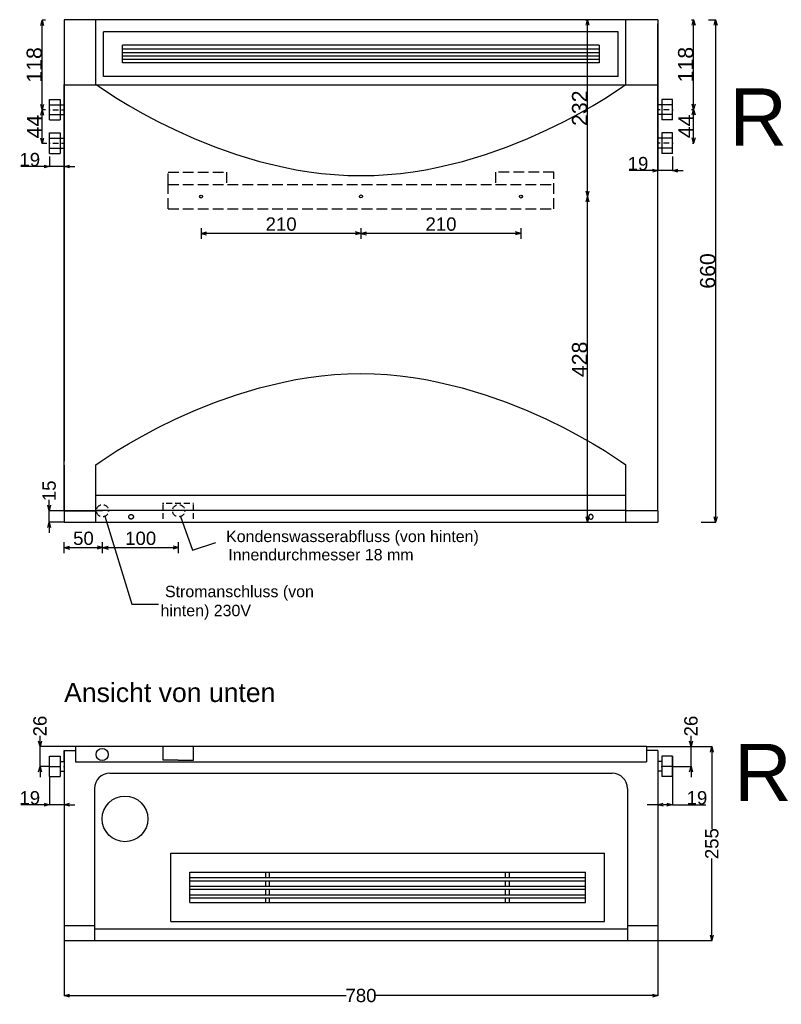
# Model space of a CAD drawing. Extents: x -655 to 2542, y -634 to 2168.
# Tile 2 of 4: x -58 to 942, y -634 to 660. Entities that reach past the tile are written whole.
import ezdxf

# ---------------------------------------------------------------- set-up
doc = ezdxf.new("R2010")
doc.units = 0
doc.header["$MEASUREMENT"] = 0
doc.linetypes.add('Achse', pattern=[11.5, 0, -4, 7.5, 0])
doc.linetypes.add('Hidden Line', pattern=[19.5611, 14.1111, -5.45])
for name, color, linetype in [('Desky', 7, 'Continuous'), ('Kóty délkové', 7, 'Continuous'), ('Křivky', 7, 'Continuous'), ('Nábytek a zařízení', 7, 'Continuous'), ('Oblouky a kružnice', 7, 'Continuous'), ('Popisky', 7, 'Continuous'), ('Střechy', 7, 'Continuous'), ('Textové bloky', 7, 'Continuous'), ('Zdi', 7, 'Continuous'), ('Čáry', 7, 'Continuous')]:
    doc.layers.add(name, color=color, linetype=linetype)
doc.styles.add('GENERATED_STYLE_1', font='ARIAL.ttf')
doc.styles.get("Standard").update_dxf_attribs({"font": 'txt', "bigfont": 'BIGFONT.SHX'})
doc.dimstyles.new('Dimstyle_300', dxfattribs={"dimtxt": 17.5, "dimasz": 7.125, "dimexe": 0.18, "dimexo": 0, "dimgap": 0.09, "dimtad": 1, "dimdec": 0, "dimzin": 0, "dimdsep": 46, "dimtxsty": 'GENERATED_STYLE_1', "dimblk": 'ARROWHEAD_3', "dimblk1": 'ARROWHEAD_3', "dimblk2": 'ARROWHEAD_3', "dimcen": 0.09, "dimclrd": 7, "dimclre": 7, "dimclrt": 7, "dimazin": 0, "dimtfac": 1, "dimtdec": 4, "dimtmove": 0, "dimatfit": 0, "dimfxl": 1, "dimtolj": 1, "dimtzin": 0, "dimarcsym": 0})
doc.dimstyles.new('Dimstyle_30F', dxfattribs={"dimtxt": 17.5, "dimasz": 7.125, "dimexe": 0.18, "dimexo": 0, "dimgap": 0.09, "dimtad": 1, "dimdec": 0, "dimzin": 0, "dimdsep": 46, "dimtxsty": 'GENERATED_STYLE_1', "dimblk": 'ARROWHEAD_3', "dimblk1": 'ARROWHEAD_3', "dimblk2": 'ARROWHEAD_3', "dimcen": 0.09, "dimclrd": 218, "dimclre": 218, "dimclrt": 7, "dimazin": 0, "dimtfac": 1, "dimtdec": 4, "dimtmove": 0, "dimatfit": 0, "dimfxl": 1, "dimtolj": 1, "dimtzin": 0, "dimarcsym": 0})
doc.dimstyles.new('Dimstyle_52E', dxfattribs={"dimtxt": 0.18, "dimasz": 9.12, "dimexe": 0.18, "dimexo": 0.0625, "dimgap": 0.09, "dimtad": 0, "dimtih": 1, "dimtoh": 1, "dimdec": 4, "dimzin": 0, "dimdsep": 46, "dimtxsty": 'Standard', "dimcen": 0.09, "dimadec": 0, "dimazin": 0, "dimtfac": 1, "dimtdec": 4, "dimtmove": 0, "dimatfit": 0, "dimldrblk": 'ARROWHEAD_5', "dimfxl": 1, "dimtolj": 1, "dimtzin": 0, "dimarcsym": 0})
doc.dimstyles.new('Peter', dxfattribs={"dimtxt": 20, "dimasz": 7.125, "dimexe": 0.18, "dimexo": 0, "dimgap": 0.09, "dimtad": 1, "dimdec": 0, "dimzin": 0, "dimdsep": 46, "dimtxsty": 'GENERATED_STYLE_1', "dimblk": 'ARROWHEAD_3', "dimblk1": 'ARROWHEAD_3', "dimblk2": 'ARROWHEAD_3', "dimcen": 0.09, "dimclrd": 7, "dimclre": 7, "dimclrt": 7, "dimazin": 0, "dimtfac": 1, "dimtdec": 4, "dimtmove": 0, "dimatfit": 0, "dimfxl": 1, "dimtolj": 1, "dimtzin": 0, "dimarcsym": 0})

# ---------------------------------------------------------------- blocks, each defined once
blk = doc.blocks.new('SPLINE_1', base_point=(3256, 21306.1))
at = {"layer": 'Křivky', "color": 7, "linetype": 'Continuous'}
blk.add_lwpolyline([(3256, 21306.1), (3263.3, 21311.3), (3284.1, 21324.9), (3299.1, 21334), (3316.9, 21344.1), (3337.3, 21354.9), (3360.1, 21366.1), (3385, 21377.3), (3412, 21388.2), (3440.7, 21398.3), (3471, 21407.4), (3502.7, 21415.1), (3519, 21418.3), (3535.6, 21421), (3552.5, 21423.2), (3569.5, 21424.8), (3586.8, 21425.8), (3604.2, 21426.1), (3621.6, 21425.8), (3638.9, 21424.8), (3655.9, 21423.2), (3672.8, 21421), (3689.4, 21418.3), (3705.7, 21415.1), (3737.4, 21407.4), (3767.7, 21398.3), (3796.4, 21388.2), (3823.4, 21377.3), (3848.3, 21366.1), (3871.1, 21354.9), (3891.5, 21344.1), (3909.3, 21334), (3924.3, 21324.9), (3945.1, 21311.3), (3952.4, 21306.1)], dxfattribs=at)
blk = doc.blocks.new('SPLINE_2', base_point=(3256, 21805.5))
at = {"layer": 'Křivky', "color": 7, "linetype": 'Continuous'}
blk.add_lwpolyline([(3256, 21805.5), (3263.3, 21800.3), (3284.1, 21786.7), (3299.1, 21777.6), (3316.9, 21767.5), (3337.3, 21756.6), (3360.1, 21745.5), (3385, 21734.3), (3412, 21723.4), (3440.7, 21713.3), (3471, 21704.2), (3502.7, 21696.5), (3519, 21693.3), (3535.6, 21690.6), (3552.5, 21688.4), (3569.5, 21686.8), (3586.8, 21685.8), (3604.2, 21685.5), (3621.6, 21685.8), (3638.9, 21686.8), (3655.9, 21688.4), (3672.8, 21690.6), (3689.4, 21693.3), (3705.7, 21696.5), (3737.4, 21704.2), (3767.7, 21713.3), (3796.4, 21723.4), (3823.4, 21734.3), (3848.3, 21745.5), (3871.1, 21756.6), (3891.5, 21767.5), (3909.3, 21777.6), (3924.3, 21786.7), (3945.1, 21800.3), (3952.4, 21805.5)], dxfattribs=at)
blk = doc.blocks.new('ARROWHEAD_3')
at = {"color": 0, "linetype": 'Continuous'}
blk.add_line((0, 0), (-1, 0), dxfattribs=at)
blk.add_lwpolyline([(-1, 0.2679), (0, 0), (-1, -0.2679)], dxfattribs=at)
blk = doc.blocks.new('*D324')
at = {"layer": 'Defpoints', "color": 0}
for p in [(-19.6, 15), (50.5, 15), (0, 0)]:
    blk.add_point(p, dxfattribs=at)
at = {"layer": 'Kóty délkové', "color": 218, "linetype": 'Continuous', "lineweight": -2}
for p, q in [((-19.6, 22.1), (-19.6, 29.3)), ((50.5, 15), (-19.8, 15)), ((-19.6, 0), (-19.6, 15)), ((0, 0), (-19.8, 0)), ((-19.6, 0), (-19.6, -14.2))]:
    blk.add_line(p, q, dxfattribs=at)
at = {"layer": 'Kóty délkové', "color": 218, "lineweight": -2, "xscale": 7.124999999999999, "yscale": 7.124999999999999, "zscale": 7.124999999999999}
for p, rotation in [((-19.6, 15), 269.9999999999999), ((-19.6, 0), 89.99999999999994)]:
    blk.add_blockref('ARROWHEAD_3', p, dxfattribs=dict(at, rotation=rotation))
at = {"layer": 'Kóty délkové', "color": 7, "linetype": 'Continuous', "insert": (-19.6, 41.1), "char_height": 17.5, "attachment_point": 5, "rotation": 90, "style": 'GENERATED_STYLE_1'}
blk.add_mtext('\\A1;15', dxfattribs=at)
blk = doc.blocks.new('*D6')
at = {"layer": 'Kóty délkové', "color": 218, "linetype": 'Continuous'}
for p, q in [((3214.4, 21190.4), (3214.4, 21204.5)), ((3214.4, 21197.5), (3221.7, 21199.4)), ((3214.4, 21197.5), (3264.9, 21197.5)), ((3214.4, 21197.5), (3221.7, 21195.5)), ((3264.9, 21197.5), (3257.7, 21199.4)), ((3264.9, 21197.5), (3257.7, 21195.5))]:
    blk.add_line(p, q, dxfattribs=at)
at = {"layer": 'Kóty délkové', "color": 7, "style": 'GENERATED_STYLE_1', "oblique": 0}
blk.add_text('50', height=17.5, dxfattribs=at).set_placement((3226.2, 21201))
blk = doc.blocks.new('*D7')
at = {"layer": 'Kóty délkové', "color": 218, "linetype": 'Continuous'}
for p, q in [((3214.4, 21197.5), (3264.9, 21197.5)), ((3264.9, 21197.5), (3257.7, 21199.4)), ((3264.9, 21197.5), (3257.7, 21195.5)), ((3264.9, 21190.4), (3264.9, 21204.5)), ((3264.9, 21197.5), (3272.1, 21199.4)), ((3264.9, 21197.5), (3364.9, 21197.5)), ((3264.9, 21197.5), (3272.1, 21195.5)), ((3364.9, 21197.5), (3357.7, 21199.4)), ((3364.9, 21197.5), (3357.7, 21195.5)), ((3364.9, 21190.4), (3364.9, 21204.5))]:
    blk.add_line(p, q, dxfattribs=at)
at = {"layer": 'Kóty délkové', "color": 7, "style": 'GENERATED_STYLE_1', "oblique": 0}
blk.add_text('100', height=17.5, dxfattribs=at).set_placement((3294.6, 21201))
blk = doc.blocks.new('*D325')
at = {"layer": 'Defpoints', "color": 0}
for p in [(765, -295), (850.9, -295), (780, -550)]:
    blk.add_point(p, dxfattribs=at)
at = {"layer": 'Kóty délkové', "color": 7, "linetype": 'Continuous', "lineweight": -2}
for p, q in [((765, -295), (851.1, -295)), ((850.9, -302.1), (850.9, -402.9)), ((850.9, -542.9), (850.9, -442.1)), ((780, -550), (851.1, -550))]:
    blk.add_line(p, q, dxfattribs=at)
at = {"layer": 'Kóty délkové', "color": 7, "lineweight": -2, "xscale": 7.124999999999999, "yscale": 7.124999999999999, "zscale": 7.124999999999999}
for p, rotation in [((850.9, -295), 89.99999999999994), ((850.9, -550), 269.9999999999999)]:
    blk.add_blockref('ARROWHEAD_3', p, dxfattribs=dict(at, rotation=rotation))
at = {"layer": 'Kóty délkové', "color": 7, "linetype": 'Continuous', "insert": (850.9, -422.5), "char_height": 17.5, "attachment_point": 5, "rotation": 90, "style": 'GENERATED_STYLE_1'}
blk.add_mtext('\\A1;255', dxfattribs=at)
blk = doc.blocks.new('*D326')
at = {"layer": 'Defpoints', "color": 0}
for p in [(0, -550), (780, -550), (780, -622.2)]:
    blk.add_point(p, dxfattribs=at)
at = {"layer": 'Kóty délkové', "color": 7, "linetype": 'Continuous', "lineweight": -2}
for p, q in [((0, -550), (0, -622.4)), ((780, -550), (780, -622.4)), ((7.1, -622.2), (370.7, -622.2)), ((772.9, -622.2), (409.3, -622.2))]:
    blk.add_line(p, q, dxfattribs=at)
at = {"layer": 'Kóty délkové', "color": 7, "lineweight": -2, "xscale": 7.124999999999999, "yscale": 7.124999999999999, "zscale": 7.124999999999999}
for p, rotation in [((0, -622.2), 179.9999999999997), ((780, -622.2), 359.9999999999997)]:
    blk.add_blockref('ARROWHEAD_3', p, dxfattribs=dict(at, rotation=rotation))
at = {"layer": 'Kóty délkové', "color": 7, "linetype": 'Continuous', "insert": (390, -622.2), "char_height": 17.5, "attachment_point": 5, "style": 'GENERATED_STYLE_1'}
blk.add_mtext('\\A1;780', dxfattribs=at)
blk = doc.blocks.new('*D329')
at = {"layer": 'Defpoints', "color": 0}
for p in [(0, 660), (-19, 480.5), (-19, 467.3)]:
    blk.add_point(p, dxfattribs=at)
at = {"layer": 'Kóty délkové', "color": 7, "linetype": 'Continuous', "lineweight": -2}
for p, q in [((0, 660), (0, 467.1)), ((-19, 480.5), (-19, 467.1)), ((-19, 467.3), (-56.9, 467.3)), ((0, 467.3), (-19, 467.3)), ((0, 467.3), (14.3, 467.3))]:
    blk.add_line(p, q, dxfattribs=at)
at = {"layer": 'Kóty délkové', "color": 7, "lineweight": -2, "xscale": 7.124999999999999, "yscale": 7.124999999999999, "zscale": 7.124999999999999}
blk.add_blockref('ARROWHEAD_3', (-19, 467.3), dxfattribs=at)
at = {"layer": 'Kóty délkové', "color": 7, "lineweight": -2, "xscale": 7.124999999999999, "yscale": 7.124999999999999, "zscale": 7.124999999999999, "rotation": 180}
blk.add_blockref('ARROWHEAD_3', (0, 467.3), dxfattribs=at)
at = {"layer": 'Kóty délkové', "color": 7, "linetype": 'Continuous', "insert": (-45.1, 476.3), "char_height": 17.5, "attachment_point": 5, "style": 'GENERATED_STYLE_1'}
blk.add_mtext('\\A1;19', dxfattribs=at)
blk = doc.blocks.new('*D330')
at = {"layer": 'Defpoints', "color": 0}
for p in [(780, 660), (799, 480.5), (780, 462)]:
    blk.add_point(p, dxfattribs=at)
at = {"layer": 'Kóty délkové', "color": 7, "linetype": 'Continuous', "lineweight": -2}
for p, q in [((780, 660), (780, 461.8)), ((799, 480.5), (799, 461.8)), ((780, 462), (742.1, 462)), ((799, 462), (780, 462)), ((799, 462), (813.2, 462))]:
    blk.add_line(p, q, dxfattribs=at)
at = {"layer": 'Kóty délkové', "color": 7, "lineweight": -2, "xscale": 7.124999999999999, "yscale": 7.124999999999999, "zscale": 7.124999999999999}
blk.add_blockref('ARROWHEAD_3', (780, 462), dxfattribs=at)
at = {"layer": 'Kóty délkové', "color": 7, "lineweight": -2, "xscale": 7.124999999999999, "yscale": 7.124999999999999, "zscale": 7.124999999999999, "rotation": 180}
blk.add_blockref('ARROWHEAD_3', (799, 462), dxfattribs=at)
at = {"layer": 'Kóty délkové', "color": 7, "linetype": 'Continuous', "insert": (753.9, 471), "char_height": 17.5, "attachment_point": 5, "style": 'GENERATED_STYLE_1'}
blk.add_mtext('\\A1;19', dxfattribs=at)
blk = doc.blocks.new('*D331')
at = {"layer": 'Defpoints', "color": 0}
for p in [(765, -295), (823.5, -295), (799, -321)]:
    blk.add_point(p, dxfattribs=at)
at = {"layer": 'Kóty délkové', "color": 7, "linetype": 'Continuous', "lineweight": -2}
for p, q in [((823.5, -287.9), (823.5, -280.8)), ((765, -295), (823.7, -295)), ((823.5, -321), (823.5, -295)), ((799, -321), (823.7, -321)), ((823.5, -321), (823.5, -335.3))]:
    blk.add_line(p, q, dxfattribs=at)
at = {"layer": 'Kóty délkové', "color": 7, "lineweight": -2, "xscale": 7.124999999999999, "yscale": 7.124999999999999, "zscale": 7.124999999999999}
for p, rotation in [((823.5, -295), 270), ((823.5, -321), 90)]:
    blk.add_blockref('ARROWHEAD_3', p, dxfattribs=dict(at, rotation=rotation))
at = {"layer": 'Kóty délkové', "color": 7, "linetype": 'Continuous', "insert": (823.5, -268), "char_height": 17.5, "attachment_point": 5, "rotation": 90, "style": 'GENERATED_STYLE_1'}
blk.add_mtext('\\A1;26', dxfattribs=at)
blk = doc.blocks.new('*D332')
at = {"layer": 'Defpoints', "color": 0}
for p in [(-31.6, -295), (15, -295), (-19, -321)]:
    blk.add_point(p, dxfattribs=at)
at = {"layer": 'Kóty délkové', "color": 7, "linetype": 'Continuous', "lineweight": -2}
for p, q in [((-31.6, -287.9), (-31.6, -280.8)), ((15, -295), (-31.8, -295)), ((-31.6, -321), (-31.6, -295)), ((-19, -321), (-31.8, -321)), ((-31.6, -321), (-31.6, -335.3))]:
    blk.add_line(p, q, dxfattribs=at)
at = {"layer": 'Kóty délkové', "color": 7, "lineweight": -2, "xscale": 7.124999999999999, "yscale": 7.124999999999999, "zscale": 7.124999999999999}
for p, rotation in [((-31.6, -295), 270), ((-31.6, -321), 89.99999999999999)]:
    blk.add_blockref('ARROWHEAD_3', p, dxfattribs=dict(at, rotation=rotation))
at = {"layer": 'Kóty délkové', "color": 7, "linetype": 'Continuous', "insert": (-31.6, -268), "char_height": 17.5, "attachment_point": 5, "rotation": 90, "style": 'GENERATED_STYLE_1'}
blk.add_mtext('\\A1;26', dxfattribs=at)
blk = doc.blocks.new('*D51')
at = {"layer": 'Kóty délkové', "color": 7, "linetype": 'Continuous'}
for p, q in [((3604.2, 21625.6), (3394.2, 21625.6)), ((3604.2, 21625.6), (3597, 21627.5)), ((3604.2, 21625.6), (3597, 21623.6)), ((3604.2, 21632.6), (3604.2, 21618.5)), ((3604.2, 21625.6), (3611.4, 21627.5)), ((3814.2, 21625.6), (3604.2, 21625.6)), ((3604.2, 21625.6), (3611.4, 21623.6)), ((3814.2, 21625.6), (3807, 21627.5)), ((3814.2, 21625.6), (3807, 21623.6)), ((3814.2, 21632.6), (3814.2, 21618.5))]:
    blk.add_line(p, q, dxfattribs=at)
at = {"layer": 'Kóty délkové', "color": 7, "style": 'GENERATED_STYLE_1', "oblique": 0}
blk.add_text('210', height=17.5, dxfattribs=at).set_placement((3688.9, 21629.1))
blk = doc.blocks.new('*D52')
at = {"layer": 'Kóty délkové', "color": 7, "linetype": 'Continuous'}
for p, q in [((3394.2, 21632.6), (3394.2, 21618.5)), ((3394.2, 21625.6), (3401.4, 21627.5)), ((3604.2, 21625.6), (3394.2, 21625.6)), ((3394.2, 21625.6), (3401.4, 21623.6)), ((3604.2, 21625.6), (3597, 21627.5)), ((3604.2, 21625.6), (3597, 21623.6))]:
    blk.add_line(p, q, dxfattribs=at)
at = {"layer": 'Kóty délkové', "color": 7, "style": 'GENERATED_STYLE_1', "oblique": 0}
blk.add_text('210', height=17.5, dxfattribs=at).set_placement((3478.9, 21629.1))
blk = doc.blocks.new('*D333')
at = {"layer": 'Defpoints', "color": 0}
for p in [(0, -300), (-19, -334.5), (-19, -371.4)]:
    blk.add_point(p, dxfattribs=at)
at = {"layer": 'Kóty délkové', "color": 7, "linetype": 'Continuous', "lineweight": -2}
for p, q in [((0, -300), (0, -371.6)), ((-19, -334.5), (-19, -371.6)), ((-19, -371.4), (-56.9, -371.4)), ((0, -371.4), (-19, -371.4)), ((0, -371.4), (14.2, -371.4))]:
    blk.add_line(p, q, dxfattribs=at)
at = {"layer": 'Kóty délkové', "color": 7, "lineweight": -2, "xscale": 7.124999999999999, "yscale": 7.124999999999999, "zscale": 7.124999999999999}
blk.add_blockref('ARROWHEAD_3', (-19, -371.4), dxfattribs=at)
at = {"layer": 'Kóty délkové', "color": 7, "lineweight": -2, "xscale": 7.124999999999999, "yscale": 7.124999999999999, "zscale": 7.124999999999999, "rotation": 180}
blk.add_blockref('ARROWHEAD_3', (0, -371.4), dxfattribs=at)
at = {"layer": 'Kóty délkové', "color": 7, "linetype": 'Continuous', "insert": (-45.1, -362.4), "char_height": 17.5, "attachment_point": 5, "style": 'GENERATED_STYLE_1'}
blk.add_mtext('\\A1;19', dxfattribs=at)
blk = doc.blocks.new('*D334')
at = {"layer": 'Defpoints', "color": 0}
for p in [(780, -300), (799, -307.5), (780, -371.4)]:
    blk.add_point(p, dxfattribs=at)
at = {"layer": 'Kóty délkové', "color": 7, "linetype": 'Continuous', "lineweight": -2}
for p, q in [((780, -300), (780, -371.6)), ((799, -307.5), (799, -371.6)), ((780, -371.4), (765.8, -371.4)), ((791.9, -371.4), (787.1, -371.4)), ((799, -371.4), (843.1, -371.4)), ((799, -371.4), (813.3, -371.4))]:
    blk.add_line(p, q, dxfattribs=at)
at = {"layer": 'Kóty délkové', "color": 7, "lineweight": -2, "xscale": 7.124999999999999, "yscale": 7.124999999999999, "zscale": 7.124999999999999, "rotation": 180}
blk.add_blockref('ARROWHEAD_3', (780, -371.4), dxfattribs=at)
at = {"layer": 'Kóty délkové', "color": 7, "lineweight": -2, "xscale": 7.124999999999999, "yscale": 7.124999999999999, "zscale": 7.124999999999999}
blk.add_blockref('ARROWHEAD_3', (799, -371.4), dxfattribs=at)
at = {"layer": 'Kóty délkové', "color": 7, "linetype": 'Continuous', "insert": (831.3, -362.4), "char_height": 17.5, "attachment_point": 5, "style": 'GENERATED_STYLE_1'}
blk.add_mtext('\\A1;19', dxfattribs=at)
blk = doc.blocks.new('ARROWHEAD_5')
at = {"color": 0, "linetype": 'Continuous'}
blk.add_line((0, 0), (-1, 0), dxfattribs=at)
blk.add_solid([(-1, 0.2679), (0, 0), (-1, -0.2679), (-1, 0.2679)], dxfattribs=at)
blk = doc.blocks.new('*D349')
at = {"color": 7, "linetype": 'Continuous', "lineweight": -2}
for p, q in [((846.5, 660), (856, 660)), ((855.8, 652.9), (855.8, 7.1)), ((837, 0), (856, 0))]:
    blk.add_line(p, q, dxfattribs=at)
at = {"layer": 'Defpoints', "color": 0}
for p in [(846.5, 660), (837, 0), (855.8, 0)]:
    blk.add_point(p, dxfattribs=at)
at = {"color": 7, "lineweight": -2, "xscale": 7.124999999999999, "yscale": 7.124999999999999, "zscale": 7.124999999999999}
for p, rotation in [((855.8, 660), 90), ((855.8, 0), 270)]:
    blk.add_blockref('ARROWHEAD_3', p, dxfattribs=dict(at, rotation=rotation))
at = {"color": 7, "linetype": 'Continuous', "lineweight": 0, "insert": (845.5, 330), "char_height": 20, "attachment_point": 5, "rotation": 90, "style": 'GENERATED_STYLE_1'}
blk.add_mtext('\\A1;660', dxfattribs=at)
blk = doc.blocks.new('*D356')
at = {"color": 7, "linetype": 'Continuous', "lineweight": -2}
for p, q in [((-24.3, 659.8), (-29, 659.8)), ((-28.8, 548.9), (-28.8, 652.7)), ((-24.3, 541.8), (-29, 541.8))]:
    blk.add_line(p, q, dxfattribs=at)
at = {"layer": 'Defpoints', "color": 0}
for p in [(-28.8, 659.8), (-24.3, 659.8), (-24.3, 541.8)]:
    blk.add_point(p, dxfattribs=at)
at = {"color": 7, "lineweight": -2, "xscale": 7.124999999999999, "yscale": 7.124999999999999, "zscale": 7.124999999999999}
for p, rotation in [((-28.8, 659.8), 90), ((-28.8, 541.8), 270)]:
    blk.add_blockref('ARROWHEAD_3', p, dxfattribs=dict(at, rotation=rotation))
at = {"color": 7, "linetype": 'Continuous', "lineweight": 0, "insert": (-39.1, 600.8), "char_height": 20, "attachment_point": 5, "rotation": 90, "style": 'GENERATED_STYLE_1'}
blk.add_mtext('\\A1;118', dxfattribs=at)
blk = doc.blocks.new('*D357')
at = {"color": 7, "linetype": 'Continuous', "lineweight": -2}
for p, q in [((-24.3, 541.8), (-29, 541.8)), ((-28.8, 504.7), (-28.8, 534.6)), ((-22.8, 497.6), (-29, 497.6))]:
    blk.add_line(p, q, dxfattribs=at)
at = {"layer": 'Defpoints', "color": 0}
for p in [(-28.8, 541.8), (-24.3, 541.8), (-22.8, 497.6)]:
    blk.add_point(p, dxfattribs=at)
at = {"color": 7, "lineweight": -2, "xscale": 7.124999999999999, "yscale": 7.124999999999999, "zscale": 7.124999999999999}
for p, rotation in [((-28.8, 541.8), 90), ((-28.8, 497.6), 270)]:
    blk.add_blockref('ARROWHEAD_3', p, dxfattribs=dict(at, rotation=rotation))
at = {"color": 7, "linetype": 'Continuous', "lineweight": 0, "insert": (-38.9, 519.7), "char_height": 20, "attachment_point": 5, "rotation": 90, "style": 'GENERATED_STYLE_1'}
blk.add_mtext('\\A1;44', dxfattribs=at)
blk = doc.blocks.new('*D361')
at = {"color": 7, "linetype": 'Continuous', "lineweight": -2}
for p, q in [((824.1, 660.2), (827.1, 660.2)), ((826.9, 549.3), (826.9, 653.1)), ((824.1, 542.2), (827.1, 542.2))]:
    blk.add_line(p, q, dxfattribs=at)
at = {"layer": 'Defpoints', "color": 0}
for p in [(824.1, 660.2), (826.9, 660.2), (824.1, 542.2)]:
    blk.add_point(p, dxfattribs=at)
at = {"color": 7, "lineweight": -2, "xscale": 7.124999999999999, "yscale": 7.124999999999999, "zscale": 7.124999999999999}
for p, rotation in [((826.9, 660.2), 90), ((826.9, 542.2), 270)]:
    blk.add_blockref('ARROWHEAD_3', p, dxfattribs=dict(at, rotation=rotation))
at = {"color": 7, "linetype": 'Continuous', "lineweight": 0, "insert": (816.6, 601.2), "char_height": 20, "attachment_point": 5, "rotation": 90, "style": 'GENERATED_STYLE_1'}
blk.add_mtext('\\A1;118', dxfattribs=at)
blk = doc.blocks.new('*D362')
at = {"color": 7, "linetype": 'Continuous', "lineweight": -2}
for p, q in [((824.1, 542.2), (827.1, 542.2)), ((826.9, 505.1), (826.9, 535.1)), ((825.6, 498), (827.1, 498))]:
    blk.add_line(p, q, dxfattribs=at)
at = {"layer": 'Defpoints', "color": 0}
for p in [(824.1, 542.2), (826.9, 542.2), (825.6, 498)]:
    blk.add_point(p, dxfattribs=at)
at = {"color": 7, "lineweight": -2, "xscale": 7.124999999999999, "yscale": 7.124999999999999, "zscale": 7.124999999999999}
for p, rotation in [((826.9, 542.2), 90), ((826.9, 498), 270)]:
    blk.add_blockref('ARROWHEAD_3', p, dxfattribs=dict(at, rotation=rotation))
at = {"color": 7, "linetype": 'Continuous', "lineweight": 0, "insert": (816.8, 520.1), "char_height": 20, "attachment_point": 5, "rotation": 90, "style": 'GENERATED_STYLE_1'}
blk.add_mtext('\\A1;44', dxfattribs=at)
blk = doc.blocks.new('*D376')
at = {"color": 7, "linetype": 'Continuous', "lineweight": -2}
for p, q in [((684.8, 660), (687.8, 660)), ((687.6, 435), (687.6, 652.9)), ((687.5, 427.8), (687.8, 427.8))]:
    blk.add_line(p, q, dxfattribs=at)
at = {"layer": 'Defpoints', "color": 0}
for p in [(684.8, 660), (687.6, 660), (687.5, 427.8)]:
    blk.add_point(p, dxfattribs=at)
at = {"color": 7, "lineweight": -2, "xscale": 7.124999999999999, "yscale": 7.124999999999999, "zscale": 7.124999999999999}
for p, rotation in [((687.6, 660), 90), ((687.6, 427.8), 270)]:
    blk.add_blockref('ARROWHEAD_3', p, dxfattribs=dict(at, rotation=rotation))
at = {"color": 7, "linetype": 'Continuous', "lineweight": 0, "insert": (677.3, 543.9), "char_height": 20, "attachment_point": 5, "rotation": 90, "style": 'GENERATED_STYLE_1'}
blk.add_mtext('\\A1;232', dxfattribs=at)
blk = doc.blocks.new('*D377')
at = {"color": 7, "linetype": 'Continuous', "lineweight": -2}
for p, q in [((687.8, 427.8), (687.5, 427.8)), ((687.6, 7.1), (687.6, 420.7)), ((686.3, 0), (687.8, 0))]:
    blk.add_line(p, q, dxfattribs=at)
at = {"layer": 'Defpoints', "color": 0}
for p in [(687.6, 427.8), (687.8, 427.8), (686.3, 0)]:
    blk.add_point(p, dxfattribs=at)
at = {"color": 7, "lineweight": -2, "xscale": 7.124999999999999, "yscale": 7.124999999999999, "zscale": 7.124999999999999}
for p, rotation in [((687.6, 427.8), 90), ((687.6, 0), 270)]:
    blk.add_blockref('ARROWHEAD_3', p, dxfattribs=dict(at, rotation=rotation))
at = {"color": 7, "linetype": 'Continuous', "lineweight": 0, "insert": (677.3, 213.9), "char_height": 20, "attachment_point": 5, "rotation": 90, "style": 'GENERATED_STYLE_1'}
blk.add_mtext('\\A1;428', dxfattribs=at)
blk = doc.blocks.new('DIM_17', base_point=(3264.9, 21197.5))
at = {"layer": 'Kóty délkové', "color": 218, "linetype": 'Continuous'}
dim = blk.add_linear_dim(base=(3264.8951, 21197.4807), p1=(3214.4203, 21230.9871), p2=(3264.8951, 21245.9871), dimstyle='Dimstyle_30F', dxfattribs=at)
dim.commit()
dim.dimension.update_dxf_attribs({"geometry": '*D6', "text_midpoint": (3232.9077, 21209.7307), "text_rotation": 360})
dim = blk.add_aligned_dim(p1=(3264.9, 21246), p2=(3364.9, 21246), distance=-48.5, dimstyle='Dimstyle_30F', dxfattribs=at)
dim.commit()
dim.dimension.update_dxf_attribs({"geometry": '*D7', "text_midpoint": (3301.4, 21209.7)})
blk = doc.blocks.new('DIM_42', base_point=(3604.2, 21625.6))
at = {"layer": 'Kóty délkové', "color": 7, "linetype": 'Continuous'}
for p1, p2, picture, middle in [((3814.2, 21674), (3604.2, 21674), '*D51', (3695.7, 21637.8)), ((3604.2, 21674), (3394.2, 21674), '*D52', (3485.7, 21637.8))]:
    dim = blk.add_aligned_dim(p1=p1, p2=p2, distance=48.4, dimstyle='Dimstyle_300', dxfattribs=at)
    dim.commit()
    dim.dimension.update_dxf_attribs({"geometry": picture, "text_midpoint": middle})

msp = doc.modelspace()

# ---------------------------------------------------------------- linework, layer by layer
at = {"layer": 'Desky', "color": 7, "linetype": 'Continuous'}
for p, q in [((0, 15), (0, 20)), ((0, 15), (41.6, 15)), ((738, 15.1), (780, 15.1)), ((780, 15), (780, 20))]:
    msp.add_line(p, q, dxfattribs=at)
at = {"layer": 'Nábytek a zařízení', "color": 7, "linetype": 'Continuous'}
for p, q in [((51.6, 585.4), (51.6, 644.4)), ((728, 644.4), (51.6, 644.4)), ((728, 585.7), (728, 644.4)), ((76.6, 603.7), (76.6, 626.8)), ((703, 626.8), (76.6, 626.8)), ((703, 621.3), (76.6, 621.3)), ((76.6, 617), (703, 617)), ((703, 612.4), (76.6, 612.4)), ((76.6, 608.2), (703, 608.2)), ((703, 603.4), (76.6, 603.4)), ((728, 585.7), (51.6, 585.7)), ((728, 585.4), (51.6, 585.4)), ((738, 35.1), (41.6, 35.1)), ((738, 15.1), (41.6, 15.1)), ((125, 0), (125.4, 0)), ((125.4, 0), (126.5, 0)), ((126.5, 0), (128.3, 0)), ((128.3, 0), (130.8, 0)), ((130.8, 0), (133.9, 0)), ((133.9, 0), (137.5, 0)), ((137.5, 0), (141.4, 0)), ((141.4, 0), (145.7, 0)), ((145.7, 0), (150, 0)), ((150, 0), (154.3, 0)), ((154.3, 0), (158.6, 0)), ((158.6, 0), (162.5, 0)), ((162.5, 0), (166.1, 0)), ((166.1, 0), (169.2, 0)), ((169.2, 0), (171.7, 0)), ((171.7, 0), (173.5, 0)), ((173.5, 0), (174.6, 0)), ((174.6, 0), (175, 0))]:
    msp.add_line(p, q, dxfattribs=at)
at = {"layer": 'Oblouky a kružnice', "color": 7, "linetype": 'Continuous'}
for centre, radius in [((180, 427.8), 2), ((390, 428), 2), ((600, 427.8), 2), ((50, -305.3), 8), ((80, -390), 30)]:
    msp.add_circle(centre, radius, dxfattribs=at)
at = {"layer": 'Oblouky a kružnice', "color": 7, "linetype": 'Achse'}
for centre in [(50.5, 15), (150.5, 15)]:
    msp.add_circle(centre, 8, dxfattribs=at)
at = {"layer": 'Oblouky a kružnice', "color": 7, "linetype": 'Continuous'}
for centre, start, end in [((60, -350), 90, 180), ((720, -350), 0, 90)]:
    msp.add_arc(centre, 20, start, end, dxfattribs=at)
at = {"layer": 'Střechy', "color": 7, "linetype": 'Continuous'}
for p, q in [((780, 660), (0, 660)), ((41.6, 574.5), (41.6, 660)), ((738, 574.5), (738, 660)), ((0, 655), (0, 575)), ((780, 575), (780, 655)), ((703, 626.8), (703, 603.4)), ((0, 567.9), (0, 575)), ((0, 574.5), (41.6, 574.5)), ((41.6, 574.5), (738, 574.5)), ((738, 574.5), (780, 574.5)), ((780, 567.9), (780, 575))]:
    msp.add_line(p, q, dxfattribs=at)
at = {"layer": 'Zdi', "color": 7, "linetype": 'Continuous'}
for p, q in [((0, 575), (0, 80)), ((780, 80), (780, 575)), ((0, 20), (0, 567.9)), ((780, 20), (780, 567.9)), ((0, 75), (0, 15)), ((41.6, 0), (41.6, 75.1)), ((738, 0), (738, 75.1)), ((780, 15), (780, 75)), ((0, 15), (0, 0)), ((780, 15), (780, 0)), ((0, 0), (25, 0)), ((25, 0), (125, 0)), ((85, 7.5), (85.1, 7.8)), ((85, 7.3), (85, 7.5)), ((85, 7), (85, 7.3)), ((85, 6.7), (85, 7)), ((85, 6.5), (85, 6.7)), ((85.1, 6.2), (85, 6.5)), ((85.1, 7.8), (85.2, 8)), ((85.2, 6), (85.1, 6.2)), ((85.2, 8), (85.3, 8.3)), ((85.3, 5.7), (85.2, 6)), ((85.3, 8.3), (85.4, 8.5)), ((85.4, 5.5), (85.3, 5.7)), ((85.4, 8.5), (85.5, 8.7)), ((85.5, 5.3), (85.4, 5.5)), ((85.5, 8.7), (85.7, 8.9)), ((85.7, 5.1), (85.5, 5.3)), ((85.7, 8.9), (85.9, 9.1)), ((85.9, 4.9), (85.7, 5.1)), ((85.9, 9.1), (86.1, 9.3)), ((86.1, 4.7), (85.9, 4.9)), ((86.1, 9.3), (86.3, 9.5)), ((86.3, 4.5), (86.1, 4.7)), ((86.3, 9.5), (86.5, 9.6)), ((86.5, 4.4), (86.3, 4.5)), ((86.5, 9.6), (86.7, 9.7)), ((86.7, 4.3), (86.5, 4.4)), ((86.7, 9.7), (87, 9.8)), ((87, 4.2), (86.7, 4.3)), ((87, 9.8), (87.2, 9.9)), ((87.2, 4.1), (87, 4.2)), ((87.2, 9.9), (87.5, 10)), ((87.5, 4), (87.2, 4.1)), ((87.5, 10), (87.7, 10)), ((87.7, 4), (87.5, 4)), ((87.7, 10), (88, 10)), ((88, 4), (87.7, 4)), ((88, 10), (88.3, 10)), ((88.3, 4), (88, 4)), ((88.3, 10), (88.5, 10)), ((88.5, 4), (88.3, 4)), ((88.5, 10), (88.8, 9.9)), ((88.8, 4.1), (88.5, 4)), ((88.8, 9.9), (89, 9.8)), ((89, 4.2), (88.8, 4.1)), ((89, 9.8), (89.3, 9.7)), ((89.3, 4.3), (89, 4.2)), ((89.3, 9.7), (89.5, 9.6)), ((89.5, 4.4), (89.3, 4.3)), ((89.5, 9.6), (89.7, 9.5)), ((89.7, 4.5), (89.5, 4.4)), ((89.7, 9.5), (89.9, 9.3)), ((89.9, 4.7), (89.7, 4.5)), ((89.9, 9.3), (90.1, 9.1)), ((90.1, 4.9), (89.9, 4.7)), ((90.1, 9.1), (90.3, 8.9)), ((90.3, 5.1), (90.1, 4.9)), ((90.3, 8.9), (90.5, 8.7)), ((90.5, 5.3), (90.3, 5.1)), ((90.5, 8.7), (90.6, 8.5)), ((90.6, 5.5), (90.5, 5.3)), ((90.6, 8.5), (90.7, 8.3)), ((90.7, 5.7), (90.6, 5.5)), ((90.7, 8.3), (90.8, 8)), ((90.8, 6), (90.7, 5.7)), ((90.8, 8), (90.9, 7.8)), ((90.9, 6.2), (90.8, 6)), ((90.9, 7.8), (91, 7.5)), ((91, 6.5), (90.9, 6.2)), ((91, 7.5), (91, 7.3)), ((91, 7.3), (91, 7)), ((91, 7), (91, 6.7)), ((91, 6.7), (91, 6.5)), ((175, 0), (755, 0)), ((689.1, 7.8), (689, 7.5)), ((689, 7.5), (689, 7.3)), ((689, 7.3), (689, 7)), ((689, 7), (689, 6.7)), ((689, 6.7), (689, 6.5)), ((689, 6.5), (689.1, 6.2)), ((689.2, 8), (689.1, 7.8)), ((689.1, 6.2), (689.2, 6)), ((689.3, 8.3), (689.2, 8)), ((689.2, 6), (689.3, 5.7)), ((689.4, 8.5), (689.3, 8.3)), ((689.5, 8.7), (689.4, 8.5)), ((689.4, 5.5), (689.5, 5.3)), ((689.7, 8.9), (689.5, 8.7)), ((689.5, 5.3), (689.7, 5.1)), ((689.9, 9.1), (689.7, 8.9)), ((689.7, 5.1), (689.9, 4.9)), ((690.1, 9.3), (689.9, 9.1)), ((690.3, 9.5), (690.1, 9.3)), ((690.1, 4.7), (690.3, 4.5)), ((690.5, 9.6), (690.3, 9.5)), ((690.3, 4.5), (690.5, 4.4)), ((690.7, 9.7), (690.5, 9.6)), ((691, 9.8), (690.7, 9.7)), ((690.7, 4.3), (691, 4.2)), ((691.2, 9.9), (691, 9.8)), ((691, 4.2), (691.2, 4.1)), ((691.5, 10), (691.2, 9.9)), ((691.7, 10), (691.5, 10)), ((691.5, 4), (691.7, 4)), ((692, 10), (691.7, 10)), ((692.3, 10), (692, 10)), ((692, 4), (692.3, 4)), ((692.5, 10), (692.3, 10)), ((692.8, 9.9), (692.5, 10)), ((692.5, 4), (692.8, 4.1)), ((693, 9.8), (692.8, 9.9)), ((693.3, 9.7), (693, 9.8)), ((693, 4.2), (693.3, 4.3)), ((693.5, 9.6), (693.3, 9.7)), ((693.3, 4.3), (693.5, 4.4)), ((693.7, 9.5), (693.5, 9.6)), ((693.9, 9.3), (693.7, 9.5)), ((693.7, 4.5), (693.9, 4.7)), ((694.1, 9.1), (693.9, 9.3)), ((693.9, 4.7), (694.1, 4.9)), ((694.3, 8.9), (694.1, 9.1)), ((694.5, 8.7), (694.3, 8.9)), ((694.3, 5.1), (694.5, 5.3)), ((694.6, 8.5), (694.5, 8.7)), ((694.5, 5.3), (694.6, 5.5)), ((694.7, 8.3), (694.6, 8.5)), ((694.6, 5.5), (694.7, 5.7)), ((694.8, 8), (694.7, 8.3)), ((694.9, 7.8), (694.8, 8)), ((694.8, 6), (694.9, 6.2)), ((695, 7.5), (694.9, 7.8)), ((694.9, 6.2), (695, 6.5)), ((695, 7.3), (695, 7.5)), ((695, 7), (695, 7.3)), ((695, 6.7), (695, 7)), ((695, 6.5), (695, 6.7)), ((755, 0), (780, 0))]:
    msp.add_line(p, q, dxfattribs=at)
at = {"layer": 'Čáry', "color": 1, "linetype": 'Continuous'}
for p, q in [((-19, 528.5), (-19, 555.5)), ((-19, 555.5), (-5, 555.5)), ((-19, 548.5), (0, 548.5)), ((-5, 555.5), (-5, 528.5)), ((799, 548.5), (780, 548.5)), ((799, 555.5), (785, 555.5)), ((785, 555.5), (785, 528.5)), ((799, 528.5), (799, 555.5)), ((-19, 535.5), (0, 535.5)), ((799, 535.5), (780, 535.5)), ((-19, 528.5), (-5, 528.5)), ((799, 528.5), (785, 528.5)), ((-19, 484.5), (-19, 511.5)), ((-19, 511.5), (-5, 511.5)), ((-5, 511.5), (-5, 484.5)), ((780, 508.6), (780, 497.6)), ((799, 511.5), (785, 511.5)), ((785, 511.5), (785, 484.5)), ((799, 484.5), (799, 511.5)), ((-19, 504.5), (0, 504.5)), ((799, 504.5), (780, 504.5)), ((-19, 491.5), (0, 491.5)), ((-19, 484.5), (-5, 484.5)), ((799, 491.5), (780, 491.5)), ((799, 484.5), (785, 484.5)), ((-19, -334.5), (-19, -307.5)), ((-19, -307.5), (-5, -307.5)), ((-5, -307.5), (-5, -334.5)), ((799, -307.5), (785, -307.5)), ((785, -307.5), (785, -334.5)), ((799, -334.5), (799, -307.5)), ((-19, -321), (-5, -321)), ((-5, -314.5), (0, -314.5)), ((785, -314.5), (780, -314.5)), ((799, -321), (785, -321)), ((-19, -334.5), (-5, -334.5)), ((-5, -327.5), (0, -327.5)), ((785, -327.5), (780, -327.5)), ((799, -334.5), (785, -334.5))]:
    msp.add_line(p, q, dxfattribs=at)
at = {"layer": 'Čáry', "color": 1, "linetype": 'Achse'}
for p, q in [((-19, 542), (0, 542)), ((799, 542), (780, 542)), ((-19, 498), (0, 498)), ((799, 498), (780, 498)), ((-5, -321), (0, -321)), ((785, -321), (780, -321))]:
    msp.add_line(p, q, dxfattribs=at)
at = {"layer": 'Čáry', "color": 7, "linetype": 'Hidden Line'}
for p, q in [((136.5, 443.8), (136.5, 459.8)), ((136.5, 459.8), (213.5, 459.8)), ((213.5, 459.8), (213.5, 443.8)), ((643.5, 459.8), (566.5, 459.8)), ((566.5, 459.8), (566.5, 443.8)), ((643.5, 411.8), (643.5, 459.8)), ((136.5, 411.8), (136.5, 443.8)), ((136.5, 443.8), (643.5, 443.8)), ((136.5, 411.8), (643.5, 411.8))]:
    msp.add_line(p, q, dxfattribs=at)
at = {"layer": 'Čáry', "color": 7, "linetype": 'Achse'}
for p, q in [((130, 0), (130, 25)), ((130, 25), (170, 25)), ((170, 0), (170, 25))]:
    msp.add_line(p, q, dxfattribs=at)
at = {"layer": 'Čáry', "color": 7, "linetype": 'Continuous'}
for p, q in [((15, -295), (15, -315)), ((765, -295), (15, -295)), ((130, -312.7), (130, -295)), ((170, -312.7), (170, -295)), ((765, -295), (765, -315)), ((0, -300), (15, -300)), ((0, -315), (0, -300)), ((780, -300), (765, -300)), ((780, -300), (780, -550)), ((0, -315), (0, -550)), ((15, -315), (765, -315)), ((150, -312.7), (130, -312.7)), ((150, -312.7), (170, -312.7)), ((60, -330), (720, -330)), ((40, -350), (40, -550)), ((740, -350), (740, -550)), ((140, -435), (710, -435)), ((140, -525), (140, -435)), ((710, -525), (710, -435)), ((165, -500), (165, -460)), ((165, -460), (685, -460)), ((265, -467.2), (265, -460)), ((270, -467.2), (270, -460)), ((580, -467.2), (580, -460)), ((585, -467.2), (585, -460)), ((685, -500), (685, -460)), ((165, -467.2), (685, -467.2)), ((165, -471.2), (685, -471.2)), ((165, -478.4), (685, -478.4)), ((265, -478.4), (265, -471.2)), ((270, -478.4), (270, -471.2)), ((580, -478.4), (580, -471.2)), ((585, -478.4), (585, -471.2)), ((165, -482.4), (685, -482.4)), ((165, -489.8), (685, -489.8)), ((265, -489.8), (265, -482.4)), ((270, -489.8), (270, -482.4)), ((580, -489.8), (580, -482.4)), ((585, -489.8), (585, -482.4)), ((165, -493.8), (685, -493.8)), ((165, -500), (685, -500)), ((265, -500), (265, -493.8)), ((270, -500), (270, -493.8)), ((580, -500), (580, -493.8)), ((585, -500), (585, -493.8)), ((0, -530), (40, -530)), ((140, -525), (710, -525)), ((740, -530), (780, -530)), ((740, -535), (40, -535)), ((0, -550), (780, -550))]:
    msp.add_line(p, q, dxfattribs=at)

# ---------------------------------------------------------------- block references
at = {"layer": 'Kóty délkové', "color": 7, "linetype": 'Continuous'}
for name, p in [('DIM_42', (390, 379.4)), ('DIM_17', (50.5, -33.5))]:
    msp.add_blockref(name, p, dxfattribs=at)
at = {"layer": 'Křivky', "color": 7, "linetype": 'Continuous'}
for name, p in [('SPLINE_2', (41.8, 575.3)), ('SPLINE_1', (41.6, 75.1))]:
    msp.add_blockref(name, p, dxfattribs=at)

# ---------------------------------------------------------------- texts
at = {"layer": 'Popisky', "color": 7, "char_height": 15, "attachment_point": 4, "style": 'GENERATED_STYLE_1'}
for s, insert, width in [('{ Kondenswasserabfluss (von hinten)}', (207, -21), 389.667), ('{ Stromanschluss (von hinten) 230V}', (126.7, -105.9), 268.897)]:
    msp.add_mtext(s, dxfattribs=dict(at, insert=insert, width=width))
at = {"layer": 'Textové bloky', "color": 7, "attachment_point": 1, "style": 'GENERATED_STYLE_1'}
for s, insert, char_height, width in [('{\\C1;R}', (873.9, 569.9), 75, 291.06), ('{Innendurchmesser 18 mm}', (215.7, -35.3), 15, 612.526), ('{Ansicht von unten}', (0, -211.4), 25, 340.436), ('{\\C1;R}', (880, -291.4), 75, 291.06)]:
    msp.add_mtext(s, dxfattribs=dict(at, insert=insert, char_height=char_height, width=width))

# ---------------------------------------------------------------- dimensions: what is measured, and where the dimension line sits
at = {"linetype": 'Continuous', "lineweight": 0}
for base, p1, p2, picture, middle in [((687.6, 660), (687.5, 427.8), (684.8, 660), '*D376', (677.3, 543.9)), ((826.9, 660.2), (824.1, 542.2), (824.1, 660.2), '*D361', (816.6, 601.2)), ((855.8, 0), (846.5, 660), (837, 0), '*D349', (845.5, 330)), ((-28.8, 659.8), (-24.3, 541.8), (-24.3, 659.8), '*D356', (-39.1, 600.8)), ((-28.8, 541.8), (-22.8, 497.6), (-24.3, 541.8), '*D357', (-38.9, 519.7)), ((826.9, 542.2), (825.6, 498), (824.1, 542.2), '*D362', (816.8, 520.1)), ((687.6, 427.8), (686.3, 0), (687.8, 427.8), '*D377', (677.3, 213.9))]:
    dim = msp.add_linear_dim(base=base, p1=p1, p2=p2, angle=90, dimstyle='Peter', dxfattribs=at)
    dim.commit()
    dim.dimension.update_dxf_attribs({"geometry": picture, "text_midpoint": middle})
at = {"layer": 'Kóty délkové', "color": 7, "linetype": 'Continuous'}
for base, p1, p2, picture, middle in [((-19, 467.3), (0, 660), (-19, 480.5), '*D329', (-45.1, 476.3)), ((780, 462), (799, 480.5), (780, 660), '*D330', (753.9, 471)), ((-19, -371.4), (0, -300), (-19, -334.5), '*D333', (-45.1, -362.4))]:
    dim = msp.add_linear_dim(base=base, p1=p1, p2=p2, angle=180, dimstyle='Dimstyle_300', dxfattribs=at)
    dim.commit()
    dim.dimension.update_dxf_attribs({"geometry": picture, "text_midpoint": middle})
for base, p1, p2, dimstyle, picture, middle in [((-19.6, 15), (0, 0), (50.5, 15), 'Dimstyle_30F', '*D324', (-19.6, 41.1)), ((-31.6, -295), (-19, -321), (15, -295), 'Dimstyle_300', '*D332', (-31.6, -268)), ((823.5, -295), (799, -321), (765, -295), 'Dimstyle_300', '*D331', (823.5, -268)), ((850.9, -295), (780, -550), (765, -295), 'Dimstyle_300', '*D325', (850.9, -422.5))]:
    dim = msp.add_linear_dim(base=base, p1=p1, p2=p2, angle=90, dimstyle=dimstyle, dxfattribs=at)
    dim.commit()
    dim.dimension.update_dxf_attribs({"geometry": picture, "text_midpoint": middle, "text_rotation": 90})
dim = msp.add_linear_dim(base=(780, -371.4), p1=(799, -307.5), p2=(780, -300), angle=180, dimstyle='Dimstyle_300', dxfattribs=at)
dim.commit()
dim.dimension.update_dxf_attribs({"geometry": '*D334', "text_midpoint": (831.3, -371.4), "dimtype": 160})
dim = msp.add_aligned_dim(p1=(0, -550), p2=(780, -550), distance=-72.2, dimstyle='Dimstyle_300', dxfattribs=at)
dim.commit()
dim.dimension.update_dxf_attribs({"geometry": '*D326', "text_midpoint": (390, -622.2), "text_rotation": 360})

# ---------------------------------------------------------------- leaders
at = {"layer": 'Popisky', "color": 7, "linetype": 'Continuous'}
for points in [[(53.4, 7.6), (89.1, -107.9), (123.8, -107.9)], [(153.1, 7.3), (168.6, -36.7), (199.2, -26.6)]]:
    msp.add_leader(points, dimstyle='Dimstyle_52E', dxfattribs=at)

doc.saveas('drawing.dxf')
